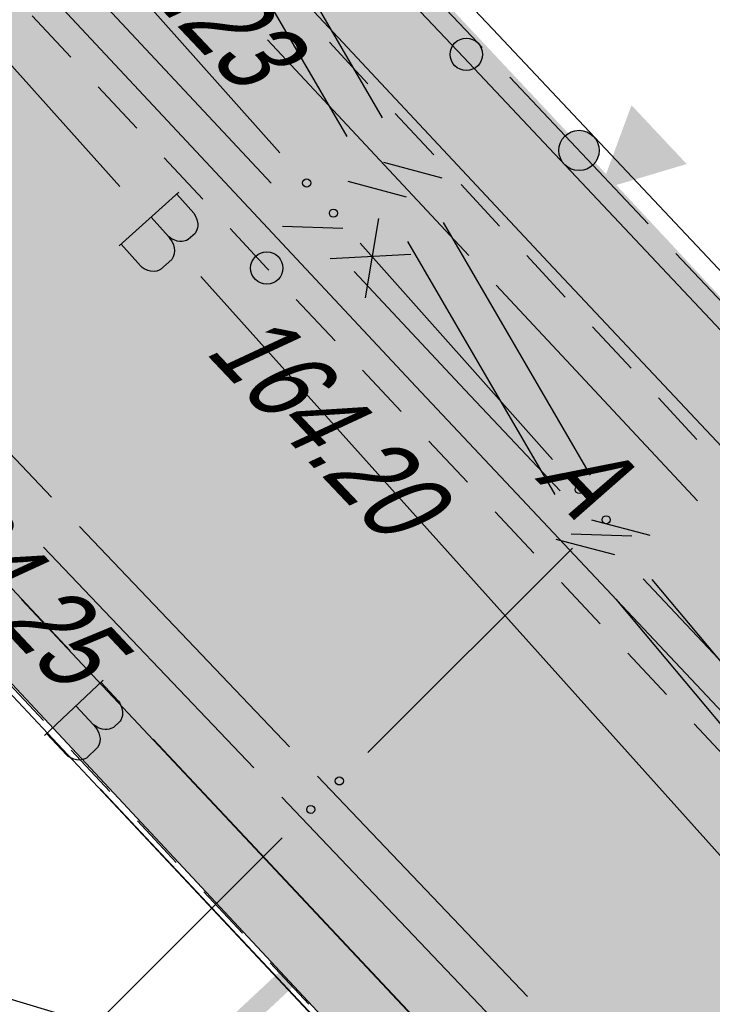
# Model space of a CAD drawing. Header units: millimetres. Extents: x 4385 to 11928, y 17253 to 36963.
# Tile 169 of 256: x 5920.87 to 5929.45, y 18706.72 to 18718.92. Entities that reach past the tile are written whole.
import ezdxf
from ezdxf.enums import TextEntityAlignment as Align

# ---------------------------------------------------------------- set-up
doc = ezdxf.new("R2010")
doc.units = ezdxf.units.MM
for name, color, linetype, lineweight in [('Геоподоснова_34179-21 от 9.08.21$0$Водопровод', 7, 'Continuous', 25), ('Геоподоснова_34179-21 от 9.08.21$0$Водопровод проектный', 7, 'Continuous', 25), ('Геоподоснова_34179-21 от 9.08.21$0$Водосток', 7, 'Continuous', 25), ('Геоподоснова_34179-21 от 9.08.21$0$Горизонтали', 7, 'Continuous', 25), ('Геоподоснова_34179-21 от 9.08.21$0$Граница улицы', 7, 'Continuous', 25), ('Геоподоснова_34179-21 от 9.08.21$0$Кабель Мосэнерго', 7, 'Continuous', 25), ('Геоподоснова_34179-21 от 9.08.21$0$Кабель связи', 7, 'Continuous', 25), ('Геоподоснова_34179-21 от 9.08.21$0$Красные линии', 7, 'Continuous', 25), ('Геоподоснова_34179-21 от 9.08.21$0$Ограды', 7, 'Continuous', 25), ('ГП_реконстр_Ботаническая$0$ГП_дороги_УДС', 205, 'Continuous', 5)]:
    doc.layers.add(name, color=color, linetype=linetype, lineweight=lineweight)
doc.layers.add('ГП_реконстр_Ботаническая$0$ГП_озел_проект_УДС', color=7, linetype='Continuous', lineweight=0, true_color=0xbedfd7, transparency=0.5)
doc.layers.add('ГП_реконстр_Ботаническая$0$ГП_тротуары_штриховка_УДС', color=7, linetype='Continuous', lineweight=0, true_color=0xd3c4ab, transparency=0.5)
doc.styles.add('Геоподоснова_34179-21 от 9.08.21$0$Style-RUSSIAN_1251', font='RUSSIAN_1251.shx')
doc.styles.add('Геоподоснова_34179-21 от 9.08.21$0$Style-RUSSIAN_1251 I 0.32289', font='RUSSIAN_1251.shx', dxfattribs={"oblique": 18.5})

# ---------------------------------------------------------------- blocks, each defined once
blk = doc.blocks.new('Геоподоснова_34179-21 от 9.08.21$0$PIKET_92')
at = {"layer": 'Геоподоснова_34179-21 от 9.08.21$0$Горизонтали', "color": 7, "linetype": 'Continuous', "lineweight": 25}
blk.add_arc((0, 0), 0.2, 0, 360, dxfattribs=at)
blk = doc.blocks.new('Геоподоснова_34179-21 от 9.08.21$0$msdElementTypeLineString_74')
at = {"layer": 'Геоподоснова_34179-21 от 9.08.21$0$Ограды', "linetype": 'Continuous', "lineweight": 25}
h = blk.add_hatch(color=7, dxfattribs=at)
edge = h.paths.add_edge_path()
edge.add_arc((9.716, 61.445), 0.25, 0, 360)
at = {"layer": 'Геоподоснова_34179-21 от 9.08.21$0$Ограды', "color": 7, "linetype": 'Continuous', "lineweight": 25}
for p, q in [((8.858, 62.355), (10.573, 60.535)), ((10.916, 60.17), (12.63, 58.351))]:
    blk.add_line(p, q, dxfattribs=at)
at = {"layer": 'Геоподоснова_34179-21 от 9.08.21$0$Ограды', "color": 7, "linetype": 'Continuous', "lineweight": 25, "flags": 128}
for points in [[(0.436, 71.601), (8.646, 62.946), (20.483, 50.381), (28.708, 41.653), (32.156, 37.995), (45.313, 23.965), (60.469, 7.621), (67.158, 0.425)], [(0.072, 71.256), (8.282, 62.601), (20.117, 50.037), (28.343, 41.308), (31.79, 37.651), (44.945, 23.622), (60.101, 7.279), (66.79, 0.083)], [(6.795, 64.533), (8.464, 62.773), (8.515, 62.719)]]:
    blk.add_lwpolyline(points, dxfattribs=at)
at = {"layer": 'Геоподоснова_34179-21 от 9.08.21$0$Ограды', "color": 7, "linetype": 'Continuous', "lineweight": 25}
blk.add_circle((9.716, 61.445), 0.25, dxfattribs=at)
blk.add_circle((9.716, 61.445), 0.25, dxfattribs=at)
blk = doc.blocks.new('Геоподоснова_34179-21 от 9.08.21$0$msdElementTypeLineString_78')
at = {"layer": 'Геоподоснова_34179-21 от 9.08.21$0$Граница улицы', "color": 7, "linetype": 'Continuous', "lineweight": 25}
for p, q in [((7.942, 188.023), (8.419, 187.509)), ((8.76, 187.143), (9.237, 186.63)), ((9.578, 186.263), (10.055, 185.75)), ((11.215, 184.506), (11.695, 183.994)), ((12.037, 183.629), (12.517, 183.118)), ((12.859, 182.753), (13.338, 182.242)), ((13.68, 181.877), (14.16, 181.365)), ((14.502, 181.001), (14.982, 180.489)), ((15.324, 180.124), (15.803, 179.613)), ((16.145, 179.248), (16.625, 178.737))]:
    blk.add_line(p, q, dxfattribs=at)
at = {"layer": 'Геоподоснова_34179-21 от 9.08.21$0$Граница улицы', "color": 7, "linetype": 'Continuous', "lineweight": 25, "flags": 128}
blk.add_lwpolyline([(10.396, 185.384), (10.849, 184.896), (10.873, 184.87)], dxfattribs=at)
blk = doc.blocks.new('Геоподоснова_34179-21 от 9.08.21$0$msdElementTypeLineString_79')
at = {"layer": 'Геоподоснова_34179-21 от 9.08.21$0$Граница улицы', "color": 7, "linetype": 'Continuous', "lineweight": 25}
for p, q in [((10.08, 185.586), (9.605, 186.101)), ((10.896, 184.705), (10.42, 185.219)), ((11.711, 183.823), (11.235, 184.338)), ((12.527, 182.942), (12.051, 183.456)), ((13.342, 182.06), (12.866, 182.575)), ((14.157, 181.179), (13.681, 181.693))]:
    blk.add_line(p, q, dxfattribs=at)
blk = doc.blocks.new('Геоподоснова_34179-21 от 9.08.21$0$PIKET_315')
at = {"layer": 'Геоподоснова_34179-21 от 9.08.21$0$Горизонтали', "color": 7, "linetype": 'Continuous', "lineweight": 25}
blk.add_arc((0, 0), 0.2, 0, 360, dxfattribs=at)
blk = doc.blocks.new('Геоподоснова_34179-21 от 9.08.21$0$msdElementTypeLineString_80')
at = {"layer": 'Геоподоснова_34179-21 от 9.08.21$0$Граница улицы', "color": 7, "linetype": 'Continuous', "lineweight": 25}
for p, q in [((11.258, 182.843), (11.738, 182.33)), ((12.08, 181.965), (12.56, 181.451)), ((12.902, 181.086), (13.382, 180.573)), ((13.724, 180.208), (14.205, 179.695)), ((14.546, 179.33), (15.027, 178.816))]:
    blk.add_line(p, q, dxfattribs=at)
blk = doc.blocks.new('Геоподоснова_34179-21 от 9.08.21$0$msdElementTypeLineString_324')
at = {"layer": 'Геоподоснова_34179-21 от 9.08.21$0$Водопровод', "color": 7, "linetype": 'Continuous', "lineweight": 25}
for p, q in [((0.001, 31.307), (7.622, 22.814)), ((8.624, 21.697), (16.245, 13.204))]:
    blk.add_line(p, q, dxfattribs=at)
blk = doc.blocks.new('Геоподоснова_34179-21 от 9.08.21$0$msdElementTypeLineString_325')
at = {"layer": 'Геоподоснова_34179-21 от 9.08.21$0$Водопровод', "color": 7, "linetype": 'Continuous', "lineweight": 25}
for p, q in [((8.854, 23.243), (8.112, 22.577)), ((8.509, 22.933), (8.723, 22.694)), ((8.136, 22.598), (8.378, 22.329))]:
    blk.add_line(p, q, dxfattribs=at)
at = {"layer": 'Геоподоснова_34179-21 от 9.08.21$0$Водопровод', "color": 7, "linetype": 'Continuous', "lineweight": 25, "flags": 128}
blk.add_lwpolyline([(8.827, 23.218), (9.04, 22.981), (9.055, 22.955), (9.075, 22.905), (9.086, 22.852), (9.087, 22.828), (9.084, 22.803), (9.076, 22.775), (9.063, 22.746), (9.054, 22.733), (8.968, 22.656), (8.947, 22.645), (8.916, 22.635), (8.891, 22.632), (8.865, 22.631), (8.831, 22.638), (8.793, 22.652), (8.762, 22.667), (8.723, 22.694), (8.746, 22.662), (8.766, 22.635), (8.787, 22.589), (8.795, 22.555), (8.799, 22.522), (8.796, 22.479), (8.783, 22.44), (8.766, 22.411), (8.624, 22.284), (8.607, 22.275), (8.58, 22.265), (8.545, 22.261), (8.502, 22.266), (8.47, 22.274), (8.423, 22.295), (8.398, 22.31), (8.378, 22.329)], dxfattribs=at)
blk = doc.blocks.new('Геоподоснова_34179-21 от 9.08.21$0$msdElementTypeMultiLine_154')
at = {"layer": 'Геоподоснова_34179-21 от 9.08.21$0$Водопровод', "color": 7, "linetype": 'Continuous', "lineweight": 25}
for name, p in [('Геоподоснова_34179-21 от 9.08.21$0$msdElementTypeLineString_324', (0.5, 0.5)), ('Геоподоснова_34179-21 от 9.08.21$0$msdElementTypeLineString_325', (0, 0))]:
    blk.add_blockref(name, p, dxfattribs=at)
blk = doc.blocks.new('Геоподоснова_34179-21 от 9.08.21$0$msdElementTypeLineString_326')
at = {"layer": 'Геоподоснова_34179-21 от 9.08.21$0$Кабель связи', "color": 3, "linetype": 'Continuous', "lineweight": 25}
for p, q in [((29.192, 29.132), (31.574, 26.453)), ((32.571, 25.333), (34.954, 22.655)), ((35.203, 21.556), (32.666, 19.024)), ((31.604, 17.965), (29.066, 15.433))]:
    blk.add_line(p, q, dxfattribs=at)
for centre in [(31.907, 26.08), (32.239, 25.706), (35.286, 22.281), (35.619, 21.907), (32.312, 18.671), (31.958, 18.318)]:
    blk.add_circle(centre, 0.05, dxfattribs=at)
blk = doc.blocks.new('Геоподоснова_34179-21 от 9.08.21$0$msdElementTypeLineString_327')
at = {"layer": 'Геоподоснова_34179-21 от 9.08.21$0$Кабель связи', "color": 1, "linetype": 'Continuous', "lineweight": 25}
for p, q in [((35.154, 27.999), (34.989, 27.012)), ((35.554, 27.552), (34.555, 27.497))]:
    blk.add_line(p, q, dxfattribs=at)
blk = doc.blocks.new('Геоподоснова_34179-21 от 9.08.21$0$msdElementTypeMultiLine_155')
at = {"layer": 'Геоподоснова_34179-21 от 9.08.21$0$Кабель связи', "color": 3, "linetype": 'Continuous', "lineweight": 25}
blk.add_blockref('Геоподоснова_34179-21 от 9.08.21$0$msdElementTypeLineString_326', (2.357, 2.357), dxfattribs=at)
at = {"layer": 'Геоподоснова_34179-21 от 9.08.21$0$Кабель связи', "color": 1, "linetype": 'Continuous', "lineweight": 25}
blk.add_blockref('Геоподоснова_34179-21 от 9.08.21$0$msdElementTypeLineString_327', (0, 0), dxfattribs=at)
blk = doc.blocks.new('Геоподоснова_34179-21 от 9.08.21$0$msdElementTypeLineString_410')
at = {"layer": 'Геоподоснова_34179-21 от 9.08.21$0$Водопровод', "color": 7, "linetype": 'Continuous', "lineweight": 25}
blk.add_line((10.736, 19.884), (20.445, 9.545), dxfattribs=at)
blk = doc.blocks.new('Геоподоснова_34179-21 от 9.08.21$0$msdElementTypeLineString_411')
at = {"layer": 'Геоподоснова_34179-21 от 9.08.21$0$Водопровод', "color": 7, "linetype": 'Continuous', "lineweight": 25}
blk.add_line((10.829, 19.984), (20.631, 9.547), dxfattribs=at)
blk = doc.blocks.new('Геоподоснова_34179-21 от 9.08.21$0$msdElementTypeMultiLine_223')
at = {"layer": 'Геоподоснова_34179-21 от 9.08.21$0$Водопровод', "color": 7, "linetype": 'Continuous', "lineweight": 25}
for name, p in [('Геоподоснова_34179-21 от 9.08.21$0$msdElementTypeLineString_410', (0.92, 0.81)), ('Геоподоснова_34179-21 от 9.08.21$0$msdElementTypeLineString_411', (0.081, 0.189))]:
    blk.add_blockref(name, p, dxfattribs=at)
blk = doc.blocks.new('Геоподоснова_34179-21 от 9.08.21$0$msdElementTypeLineString_530')
at = {"layer": 'Геоподоснова_34179-21 от 9.08.21$0$Кабель связи', "color": 3, "linetype": 'Continuous', "lineweight": 25}
for p, q in [((6.139, 24.487), (8.688, 21.766)), ((8.826, 21.231), (9.575, 21.206)), ((12.406, 17.419), (13.156, 17.397)), ((13.296, 16.863), (15.853, 14.15))]:
    blk.add_line(p, q, dxfattribs=at)
at = {"layer": 'Геоподоснова_34179-21 от 9.08.21$0$Кабель связи', "color": 3, "linetype": 'Continuous', "lineweight": 25, "flags": 128}
blk.add_lwpolyline([(9.714, 20.671), (11.086, 19.206), (12.267, 17.954)], dxfattribs=at)
blk = doc.blocks.new('Геоподоснова_34179-21 от 9.08.21$0$msdElementTypeMultiLine_325')
at = {"layer": 'Геоподоснова_34179-21 от 9.08.21$0$Кабель связи', "color": 3, "linetype": 'Continuous', "lineweight": 25}
blk.add_blockref('Геоподоснова_34179-21 от 9.08.21$0$msdElementTypeLineString_530', (0, 0), dxfattribs=at)
blk = doc.blocks.new('Геоподоснова_34179-21 от 9.08.21$0$msdElementTypeLineString_534')
at = {"layer": 'Геоподоснова_34179-21 от 9.08.21$0$Кабель связи', "color": 3, "linetype": 'Continuous', "lineweight": 25}
for p, q in [((5.983, 26.229), (7.805, 23.096)), ((7.82, 22.543), (8.545, 22.352)), ((8.56, 21.799), (10.383, 18.666)), ((10.397, 18.113), (11.122, 17.922)), ((11.145, 17.375), (13.472, 14.595))]:
    blk.add_line(p, q, dxfattribs=at)
blk = doc.blocks.new('Геоподоснова_34179-21 от 9.08.21$0$msdElementTypeLineString_535')
at = {"layer": 'Геоподоснова_34179-21 от 9.08.21$0$Кабель связи', "color": 3, "linetype": 'Continuous', "lineweight": 25}
for p, q in [((6.005, 26.266), (7.831, 23.127)), ((7.845, 22.575), (8.57, 22.383)), ((8.585, 21.83), (10.411, 18.692)), ((10.425, 18.139), (11.15, 17.948)), ((11.166, 17.396), (13.497, 14.611))]:
    blk.add_line(p, q, dxfattribs=at)
blk = doc.blocks.new('Геоподоснова_34179-21 от 9.08.21$0$msdElementTypeMultiLine_328')
at = {"layer": 'Геоподоснова_34179-21 от 9.08.21$0$Кабель связи', "color": 3, "linetype": 'Continuous', "lineweight": 25}
for name, p in [('Геоподоснова_34179-21 от 9.08.21$0$msdElementTypeLineString_534', (0.467, 0.266)), ('Геоподоснова_34179-21 от 9.08.21$0$msdElementTypeLineString_535', (0, 0))]:
    blk.add_blockref(name, p, dxfattribs=at)
blk = doc.blocks.new('Геоподоснова_34179-21 от 9.08.21$0$DIMTXT_30')
at = {"layer": 'Геоподоснова_34179-21 от 9.08.21$0$Водосток', "color": 30, "linetype": 'Continuous', "lineweight": 25}
for q in [(-0.822, 0.444), (-0.933, -0.044)]:
    blk.add_line((0, 0), q, dxfattribs=at)
at = {"layer": 'Геоподоснова_34179-21 от 9.08.21$0$Водосток', "color": 30, "linetype": 'Continuous', "lineweight": 25, "flags": 128}
blk.add_lwpolyline([(0, 0), (-5.024, 1.145), (-10.14, 6.538)], dxfattribs=at)
at = {"layer": 'Геоподоснова_34179-21 от 9.08.21$0$Водосток', "color": 30, "linetype": 'Continuous', "lineweight": 25, "style": 'Геоподоснова_34179-21 от 9.08.21$0$Style-RUSSIAN_1251', "width": 0.899998}
blk.add_text('162.39лот.', height=1, rotation=313.4912, dxfattribs=at).set_placement((-9.088, 7.536), align=Align.TOP_LEFT)
blk = doc.blocks.new('Геоподоснова_34179-21 от 9.08.21$0$DIMTXT_66')
at = {"layer": 'Геоподоснова_34179-21 от 9.08.21$0$Водосток', "color": 30, "linetype": 'Continuous', "lineweight": 25}
for q in [(-0.789, 0.5), (-0.934, 0.021)]:
    blk.add_line((0, 0), q, dxfattribs=at)
at = {"layer": 'Геоподоснова_34179-21 от 9.08.21$0$Водосток', "color": 30, "linetype": 'Continuous', "lineweight": 25, "flags": 128}
blk.add_lwpolyline([(0, 0), (-5.07, 1.532), (-9.954, 6.681)], dxfattribs=at)
at = {"layer": 'Геоподоснова_34179-21 от 9.08.21$0$Водосток', "color": 30, "linetype": 'Continuous', "lineweight": 25, "style": 'Геоподоснова_34179-21 от 9.08.21$0$Style-RUSSIAN_1251', "width": 0.899998}
blk.add_text('162.61лот.', height=1, rotation=313.4911, dxfattribs=at).set_placement((-8.902, 7.679), align=Align.TOP_LEFT)
blk = doc.blocks.new('Геоподоснова_34179-21 от 9.08.21$0$msdElementTypeLineString_861')
at = {"layer": 'Геоподоснова_34179-21 от 9.08.21$0$Водопровод проектный', "color": 7, "linetype": 'Continuous', "lineweight": 25}
for p, q in [((2.295, 92.473), (11.341, 82.848)), ((12.368, 81.755), (21.415, 72.13))]:
    blk.add_line(p, q, dxfattribs=at)
blk = doc.blocks.new('Геоподоснова_34179-21 от 9.08.21$0$msdElementTypeLineString_862')
at = {"layer": 'Геоподоснова_34179-21 от 9.08.21$0$Водопровод проектный', "color": 7, "linetype": 'Continuous', "lineweight": 25}
blk.add_line((12.553, 81.758), (21.602, 72.131), dxfattribs=at)
blk = doc.blocks.new('Геоподоснова_34179-21 от 9.08.21$0$msdElementTypeLineString_863')
at = {"layer": 'Геоподоснова_34179-21 от 9.08.21$0$Водопровод проектный', "color": 7, "linetype": 'Continuous', "lineweight": 25}
for p, q in [((12.668, 83.295), (11.941, 82.612)), ((12.329, 82.978), (12.549, 82.743)), ((11.964, 82.635), (12.213, 82.371))]:
    blk.add_line(p, q, dxfattribs=at)
at = {"layer": 'Геоподоснова_34179-21 от 9.08.21$0$Водопровод проектный', "color": 7, "linetype": 'Continuous', "lineweight": 25, "flags": 128}
blk.add_lwpolyline([(12.641, 83.27), (12.859, 83.038), (12.876, 83.012), (12.897, 82.963), (12.908, 82.91), (12.91, 82.886), (12.908, 82.861), (12.9, 82.833), (12.888, 82.803), (12.879, 82.79), (12.795, 82.711), (12.775, 82.7), (12.744, 82.689), (12.719, 82.686), (12.692, 82.684), (12.658, 82.69), (12.62, 82.703), (12.589, 82.717), (12.549, 82.743), (12.573, 82.713), (12.593, 82.686), (12.616, 82.64), (12.624, 82.607), (12.63, 82.574), (12.627, 82.53), (12.615, 82.491), (12.598, 82.462), (12.46, 82.332), (12.443, 82.322), (12.417, 82.312), (12.381, 82.307), (12.339, 82.31), (12.306, 82.318), (12.259, 82.338), (12.233, 82.352), (12.213, 82.371)], dxfattribs=at)
blk = doc.blocks.new('Геоподоснова_34179-21 от 9.08.21$0$msdElementTypeMultiLine_531')
at = {"layer": 'Геоподоснова_34179-21 от 9.08.21$0$Водопровод проектный', "color": 7, "linetype": 'Continuous', "lineweight": 25}
for name, p in [('Геоподоснова_34179-21 от 9.08.21$0$msdElementTypeLineString_861', (0.92, 0.811)), ('Геоподоснова_34179-21 от 9.08.21$0$msdElementTypeLineString_862', (0.081, 0.189)), ('Геоподоснова_34179-21 от 9.08.21$0$msdElementTypeLineString_863', (0, 0))]:
    blk.add_blockref(name, p, dxfattribs=at)
blk = doc.blocks.new('Геоподоснова_34179-21 от 9.08.21$0$msdElementTypeLineString_925')
at = {"layer": 'Геоподоснова_34179-21 от 9.08.21$0$Красные линии', "linetype": 'Continuous', "lineweight": 25}
for points in [[(13.161, 190.052), (6.411, 197.43), (6.595, 197.599), (13.345, 190.221)], [(12.008, 191.498), (11.798, 191.726), (12.628, 192.486), (12.838, 192.257)], [(10.907, 183.027), (10.736, 183.209), (15.418, 187.584), (13.161, 190.052), (13.345, 190.221), (15.77, 187.57)]]:
    blk.add_hatch(color=1, dxfattribs=at).paths.add_polyline_path(points)
blk = doc.blocks.new('Геоподоснова_34179-21 от 9.08.21$0$msdElementTypeLineString_926')
at = {"layer": 'Геоподоснова_34179-21 от 9.08.21$0$Красные линии', "linetype": 'Continuous', "lineweight": 25}
for points in [[(9.912, 185.11), (9.232, 185.843), (9.415, 186.013), (10.095, 185.28)], [(10.592, 184.377), (9.912, 185.11), (10.095, 185.28), (10.775, 184.547)], [(11.272, 183.644), (10.592, 184.377), (10.775, 184.547), (11.455, 183.814)], [(11.952, 182.911), (11.272, 183.644), (11.455, 183.814), (12.136, 183.081)], [(12.643, 182.534), (12.133, 183.084), (12.683, 183.594), (13.193, 183.044)], [(12.632, 182.178), (11.952, 182.911), (12.136, 183.081), (12.816, 182.348)], [(13.312, 181.445), (12.632, 182.178), (12.816, 182.348), (13.496, 181.615)], [(13.993, 180.712), (13.312, 181.445), (13.496, 181.615), (14.176, 180.882)], [(14.673, 179.979), (13.993, 180.712), (14.176, 180.882), (14.856, 180.149)], [(15.353, 179.246), (14.673, 179.979), (14.856, 180.149), (15.536, 179.416)], [(16.033, 178.512), (15.353, 179.246), (15.536, 179.416), (16.216, 178.683)], [(16.713, 177.779), (16.033, 178.512), (16.216, 178.683), (16.896, 177.949)], [(17.393, 177.046), (16.713, 177.779), (16.896, 177.949), (17.577, 177.216)]]:
    blk.add_hatch(color=1, dxfattribs=at).paths.add_polyline_path(points)
blk = doc.blocks.new('Геоподоснова_34179-21 от 9.08.21$0$msdElementTypeLineString_931')
at = {"layer": 'Геоподоснова_34179-21 от 9.08.21$0$Красные линии', "linetype": 'Continuous', "lineweight": 25}
for points in [[(9.121, 79.257), (8.437, 79.986), (8.619, 80.157), (9.304, 79.428)], [(9.806, 78.528), (9.121, 79.257), (9.304, 79.428), (9.988, 78.699)], [(10.49, 77.799), (9.806, 78.528), (9.988, 78.699), (10.672, 77.97)], [(10.795, 77.656), (11.182, 78.705), (11.866, 77.976)], [(11.174, 77.069), (10.49, 77.799), (10.672, 77.97), (11.356, 77.24)], [(11.858, 76.34), (11.174, 77.069), (11.356, 77.24), (12.041, 76.511)], [(12.543, 75.611), (11.858, 76.34), (12.041, 76.511), (12.725, 75.782)]]:
    blk.add_hatch(color=1, dxfattribs=at).paths.add_polyline_path(points)
blk = doc.blocks.new('Геоподоснова_34179-21 от 9.08.21')
at = {"layer": 'Геоподоснова_34179-21 от 9.08.21$0$Кабель Мосэнерго', "color": 10, "linetype": 'Continuous', "lineweight": 25}
for p, q in [((5923.939, 18718.669), (5926.433, 18715.997)), ((5918.659, 18715.735), (5921.263, 18713.003)), ((5926.775, 18715.632), (5929.269, 18712.96)), ((5921.608, 18712.641), (5924.212, 18709.91)), ((5921.161, 18712.386), (5923.77, 18709.649)), ((5924.557, 18709.548), (5927.162, 18706.816)), ((5924.115, 18709.287), (5926.725, 18706.549))]:
    blk.add_line(p, q, dxfattribs=at)
at = {"layer": 'Геоподоснова_34179-21 от 9.08.21$0$Водопровод', "color": 7, "linetype": 'Continuous', "lineweight": 25}
for name, p in [('Геоподоснова_34179-21 от 9.08.21$0$msdElementTypeMultiLine_154', (5913.988, 18693.54)), ('Геоподоснова_34179-21 от 9.08.21$0$msdElementTypeMultiLine_223', (5909.234, 18691.041))]:
    blk.add_blockref(name, p, dxfattribs=at)
at = {"layer": 'Геоподоснова_34179-21 от 9.08.21$0$Водопровод проектный', "color": 7, "linetype": 'Continuous', "lineweight": 25}
blk.add_blockref('Геоподоснова_34179-21 от 9.08.21$0$msdElementTypeMultiLine_531', (5909.234, 18627.44), dxfattribs=at)
at = {"layer": 'Геоподоснова_34179-21 от 9.08.21$0$Водосток', "color": 30, "linetype": 'Continuous', "lineweight": 25}
for name, p in [('Геоподоснова_34179-21 от 9.08.21$0$DIMTXT_66', (5925.106, 18705.469)), ('Геоподоснова_34179-21 от 9.08.21$0$DIMTXT_30', (5924.422, 18703.969))]:
    blk.add_blockref(name, p, dxfattribs=at)
at = {"layer": 'Геоподоснова_34179-21 от 9.08.21$0$Горизонтали', "color": 7, "linetype": 'Continuous', "lineweight": 25}
for name, p in [('Геоподоснова_34179-21 от 9.08.21$0$PIKET_92', (5926.404, 18718.491)), ('Геоподоснова_34179-21 от 9.08.21$0$PIKET_315', (5923.93, 18715.843))]:
    blk.add_blockref(name, p, dxfattribs=at)
at = {"layer": 'Геоподоснова_34179-21 от 9.08.21$0$Граница улицы', "color": 7, "linetype": 'Continuous', "lineweight": 25}
for name, p in [('Геоподоснова_34179-21 от 9.08.21$0$msdElementTypeLineString_79', (5915.103, 18532.541)), ('Геоподоснова_34179-21 от 9.08.21$0$msdElementTypeLineString_78', (5913.081, 18530.947)), ('Геоподоснова_34179-21 от 9.08.21$0$msdElementTypeLineString_80', (5909.425, 18527.906))]:
    blk.add_blockref(name, p, dxfattribs=at)
at = {"layer": 'Геоподоснова_34179-21 от 9.08.21$0$Кабель связи', "color": 3, "linetype": 'Continuous', "lineweight": 25}
for name, p in [('Геоподоснова_34179-21 от 9.08.21$0$msdElementTypeMultiLine_328', (5917.09, 18694.344)), ('Геоподоснова_34179-21 от 9.08.21$0$msdElementTypeMultiLine_155', (5890.161, 18688.46)), ('Геоподоснова_34179-21 от 9.08.21$0$msdElementTypeMultiLine_325', (5915.298, 18695.13))]:
    blk.add_blockref(name, p, dxfattribs=at)
at = {"layer": 'Геоподоснова_34179-21 от 9.08.21$0$Красные линии', "color": 1, "linetype": 'Continuous', "lineweight": 25}
for name, p in [('Геоподоснова_34179-21 от 9.08.21$0$msdElementTypeLineString_931', (5917.269, 18639.156)), ('Геоподоснова_34179-21 от 9.08.21$0$msdElementTypeLineString_926', (5911.43, 18529.215)), ('Геоподоснова_34179-21 от 9.08.21$0$msdElementTypeLineString_925', (5908.793, 18519.656))]:
    blk.add_blockref(name, p, dxfattribs=at)
at = {"layer": 'Геоподоснова_34179-21 от 9.08.21$0$Ограды', "color": 7, "linetype": 'Continuous', "lineweight": 25}
blk.add_blockref('Геоподоснова_34179-21 от 9.08.21$0$msdElementTypeLineString_74', (5918.085, 18655.855), dxfattribs=at)
at = {"layer": 'Геоподоснова_34179-21 от 9.08.21$0$Горизонтали', "color": 7, "linetype": 'Continuous', "lineweight": 25, "style": 'Геоподоснова_34179-21 от 9.08.21$0$Style-RUSSIAN_1251 I 0.32289', "oblique": 18.5, "width": 0.799996}
for s, rotation, p in [('164.23', 313.4505, (5921.358, 18720.383)), ('164.20', 313.4505, (5923.152, 18714.804)), ('164.25', 313.2595, (5919.151, 18712.971))]:
    blk.add_text(s, height=1, rotation=rotation, dxfattribs=at).set_placement(p)
at = {"layer": 'Геоподоснова_34179-21 от 9.08.21$0$Граница улицы', "color": 7, "linetype": 'Continuous', "lineweight": 25, "style": 'Геоподоснова_34179-21 от 9.08.21$0$Style-RUSSIAN_1251 I 0.32289', "oblique": 18.5, "width": 0.799996}
blk.add_text('А', height=1, rotation=313.567, dxfattribs=at).set_placement((5927.249, 18713.235))
blk = doc.blocks.new('ГП_реконстр_Ботаническая')
at = {"layer": 'ГП_реконстр_Ботаническая$0$ГП_озел_проект_УДС'}
h = blk.add_hatch(color=256, dxfattribs=at)
h.dxf.hatch_style = 1
h.paths.add_polyline_path([(6126.373, 18504.815), (6123.308, 18507.966), (6106.577, 18525.164), (6099.811, 18532.119), (6088.724, 18543.823), (6080.158, 18552.896), (6067.465, 18566.343), (6050.706, 18584.162), (6038.282, 18597.366), (6031.186, 18604.9), (6021.528, 18615.232), (6013.972, 18623.368), (6004.487, 18633.543), (5993.432, 18645.389), (5984.524, 18654.969), (5977.249, 18662.755), (5960.313, 18680.863), (5953.385, 18688.261), (5940.207, 18702.323), (5927.42, 18715.914), (5917.073, 18726.98), (5904.071, 18740.829), (5892.782, 18752.846), (5884.563, 18761.599), (5872.495, 18774.448), (5867.269, 18779.99), (5858.359, 18789.441), (5847.609, 18800.81), (5845.44, 18803.148), (5844.691, 18804.099), (5843.942, 18805.05), (5842.611, 18806.938), (5841.596, 18808.377), (5840.738, 18809.757), (5839.026, 18812.55), (5834.75, 18819.293), (5833.84, 18820.728), (5833.002, 18822.05), (5834.308, 18822.792), (5835.027, 18821.658), (5835.666, 18820.65), (5840.803, 18812.485), (5842.44, 18809.848), (5843.866, 18807.761), (5845.555, 18804.868), (5848.557, 18801.642), (5859.189, 18790.236), (5866.728, 18782.225), (5873.598, 18774.935), (5888.178, 18759.464), (5901.685, 18745.123), (5909.243, 18737.13), (5927.385, 18717.814), (5942.716, 18701.346), (5954.986, 18688.176), (5971.094, 18671.065), (5984.997, 18656.339), (5993.01, 18647.748), (6000.659, 18639.517), (6012.632, 18626.527), (6021.195, 18617.332), (6030.393, 18607.459), (6038.5, 18598.765), (6048.716, 18587.935), (6063.712, 18572.107), (6079.795, 18555.08), (6094.739, 18539.244), (6100.716, 18532.91), (6107.61, 18525.586), (6127.252, 18505.538)])
h = blk.add_hatch(color=256, dxfattribs=at)
h.dxf.hatch_style = 1
h.paths.add_polyline_path([(6050.382, 18572.283), (6049.308, 18573.426), (6046.837, 18576.052), (6043.542, 18579.554), (6040.885, 18582.383), (6037.793, 18585.697), (6033.454, 18590.349), (6028.575, 18595.58), (6024.66, 18599.747), (6021.943, 18602.624), (6017.898, 18606.905), (6010.793, 18614.467), (6000.816, 18625.173), (5996.482, 18629.797), (5990.928, 18635.704), (5985.154, 18641.844), (5978.583, 18648.886), (5974.479, 18653.29), (5962.966, 18665.602), (5958.029, 18670.876), (5950.632, 18678.794), (5944.881, 18684.955), (5936.639, 18693.731), (5931.329, 18699.387), (5930.21, 18700.58), (5928.601, 18702.303), (5926.705, 18704.334), (5920.13, 18711.376), (5915.215, 18716.64), (5906.51, 18725.964), (5910.994, 18730.171), (5914.288, 18726.664), (5925.779, 18714.375), (5937.933, 18701.457), (5938.27, 18701.096), (5938.307, 18701.056), (5939.841, 18699.423), (5955.803, 18682.391), (5962.841, 18674.868), (5971.075, 18666.067), (5982.879, 18653.434), (5996.228, 18639.078), (6007.579, 18626.945), (6019.882, 18613.698), (6031.558, 18601.207), (6040.92, 18591.297), (6041.693, 18590.478), (6043.487, 18588.578), (6043.979, 18588.053), (6045.539, 18586.389), (6045.689, 18586.231), (6053.585, 18577.794), (6054.795, 18576.509), (6054.513, 18576.239), (6052.524, 18574.334)])
at = {"layer": 'ГП_реконстр_Ботаническая$0$ГП_тротуары_штриховка_УДС'}
h = blk.add_hatch(color=256, dxfattribs=at)
h.dxf.hatch_style = 1
h.paths.add_polyline_path([(6055.225, 18579.334), (6050.706, 18584.162), (6038.953, 18596.652), (6038.28, 18597.365), (6033.198, 18602.748), (6031.186, 18604.9), (6027.01, 18609.368), (6021.528, 18615.232), (6021.524, 18615.237), (6021.519, 18615.243), (6015.524, 18621.697), (6013.972, 18623.368), (6004.487, 18633.543), (6001.57, 18636.662), (6001.041, 18637.226), (5997.873, 18640.613), (5996.42, 18642.176), (5994.842, 18643.865), (5993.43, 18645.388), (5992.291, 18646.616), (5988.244, 18650.969), (5984.524, 18654.969), (5977.249, 18662.755), (5972.716, 18667.602), (5972.706, 18667.613), (5964.483, 18676.404), (5960.365, 18680.808), (5960.313, 18680.863), (5960.313, 18680.863), (5960.294, 18680.884), (5957.445, 18683.927), (5957.431, 18683.941), (5953.385, 18688.261), (5940.207, 18702.323), (5939.966, 18702.579), (5939.948, 18702.598), (5927.413, 18715.922), (5917.073, 18726.98), (5917.071, 18726.981), (5915.937, 18728.189), (5915.927, 18728.2), (5904.073, 18740.823), (5892.782, 18752.846), (5884.864, 18761.278), (5884.568, 18761.594), (5872.533, 18774.408), (5872.495, 18774.448), (5867.269, 18779.99), (5858.359, 18789.441), (5847.609, 18800.81), (5845.661, 18802.87), (5845.646, 18802.886), (5845.44, 18803.148), (5845.427, 18803.164), (5844.686, 18804.095), (5843.742, 18805.281), (5841.596, 18808.377), (5841.525, 18808.478), (5841.515, 18808.495), (5841.484, 18808.538), (5841.245, 18808.929), (5840.733, 18809.754), (5839.029, 18812.499), (5838.685, 18813.046), (5836.949, 18811.837), (5838.132, 18809.967), (5840.471, 18806.525), (5843.299, 18802.363), (5853.068, 18791.877), (5856.384, 18788.365), (5864.712, 18779.517), (5866.856, 18777.149), (5870.857, 18772.906), (5879.146, 18764.081), (5882.833, 18760.233), (5890.953, 18751.555), (5890.93, 18751.533), (5890.967, 18751.494), (5890.484, 18751.099), (5891.434, 18750.092), (5891.899, 18750.502), (5891.928, 18750.527), (5897.125, 18745.006), (5902.297, 18739.492), (5914.022, 18726.984), (5924.436, 18715.928), (5937.933, 18701.457), (5938.27, 18701.096), (5938.307, 18701.056), (5939.841, 18699.423), (5955.798, 18682.43), (5971.099, 18666.123), (5996.202, 18639.189), (6000.748, 18634.311), (6007.598, 18626.961), (6019.612, 18614.02), (6031.443, 18601.387), (6040.92, 18591.297), (6040.918, 18591.295), (6041.691, 18590.476), (6041.7, 18590.485), (6043.487, 18588.578), (6043.979, 18588.053), (6045.539, 18586.389), (6045.689, 18586.231), (6053.408, 18578.075), (6058.592, 18572.565), (6059.398, 18574.905)])
h = blk.add_hatch(color=256, dxfattribs=at)
h.dxf.hatch_style = 1
h.paths.add_polyline_path([(5937.933, 18701.457), (5925.779, 18714.375), (5914.288, 18726.664), (5910.994, 18730.171), (5906.51, 18725.964), (5903.78, 18728.888), (5908.255, 18733.087), (5891.902, 18750.498), (5891.899, 18750.502), (5891.928, 18750.527), (5897.125, 18745.006), (5902.297, 18739.492), (5914.022, 18726.984), (5924.436, 18715.928)])
at = {"layer": 'ГП_реконстр_Ботаническая$0$ГП_дороги_УДС', "flags": 128}
for points in [[(5957.446, 18683.928), (5939.949, 18702.598), (5927.42, 18715.914), (5915.929, 18728.203), (5872.495, 18774.448), (5858.351, 18789.449), (5845.646, 18802.886), (5843.942, 18805.05), (5841.525, 18808.478), (5839.029, 18812.499), (5834.75, 18819.293), (5833.029, 18822.007)], [(5955.804, 18682.389), (5938.309, 18701.058), (5925.779, 18714.375), (5914.288, 18726.664), (5910.994, 18730.171)], [(5906.51, 18725.964), (6050.176, 18572.093)]]:
    blk.add_lwpolyline(points, dxfattribs=at)

msp = doc.modelspace()

# ---------------------------------------------------------------- block references
for name in ['ГП_реконстр_Ботаническая', 'Геоподоснова_34179-21 от 9.08.21']:
    msp.add_blockref(name, (0, 0))

doc.saveas('drawing.dxf')
